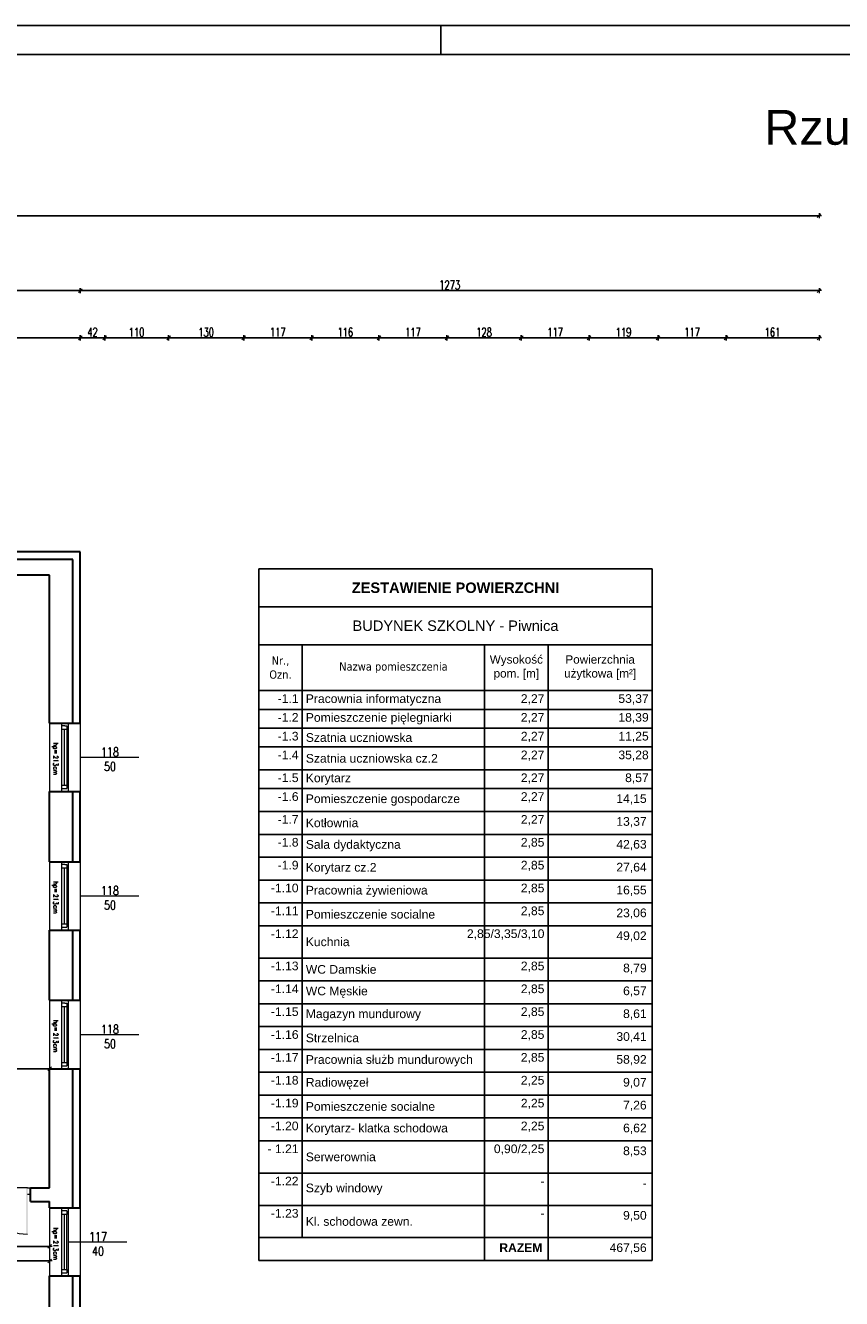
# Model space of a CAD drawing. Header units: millimetres. Extents: x 64838 to 107664, y -36848 to 0.
# Tile 32 of 109: x 70733 to 72139, y -29086 to -26891. Entities that reach past the tile are written whole.
import ezdxf

# ---------------------------------------------------------------- set-up
doc = ezdxf.new("R2010")
doc.units = ezdxf.units.MM
doc.layers.get('Defpoints').update_dxf_attribs({"color": 30})
doc.layers.add('e-cad_opisy', color=7, linetype='Continuous')
for name, color, linetype, lineweight in [('J opisy', 7, 'Continuous', 9), ('J stolarka_okna', 144, 'Continuous', 0), ('J wymiary', 1, 'Continuous', 9), ('OPIS', 7, 'Continuous', 5), ('sciany', 252, 'Continuous', 30)]:
    doc.layers.add(name, color=color, linetype=linetype, lineweight=lineweight)
doc.styles.add('ADESK2', font='simplex', dxfattribs={"width": 0.7})
doc.styles.add('ARIAL', font='arial.ttf')
doc.styles.add('MtXpl_simplex_shx', font='simplex.shx')
doc.styles.get("Standard").update_dxf_attribs({"font": 'arial.ttf'})
doc.dimstyles.new('1-100', dxfattribs={"dimscale": 1.5, "dimtxt": 10, "dimasz": 2, "dimexe": 1, "dimexo": 1, "dimgap": 1.5, "dimtad": 1, "dimdec": 0, "dimrnd": 0.5, "dimdsep": 46, "dimtxsty": 'ADESK2', "dimblk": 'wymiar', "dimcen": -1, "dimdle": 5, "dimse1": 1, "dimse2": 1, "dimclrd": 256, "dimclre": 256, "dimclrt": 256, "dimadec": 0, "dimazin": 0, "dimtfac": 1, "dimtdec": 0, "dimtix": 1, "dimtmove": 0, "dimatfit": 3, "dimfxl": 20, "dimfxlon": 1, "dimtolj": 1, "dimtzin": 0, "dimarcsym": 0})

# ---------------------------------------------------------------- blocks, each defined once
blk = doc.blocks.new('A1_poziom')
at = {"ltscale": 0.8}
blk.add_line((661, 589), (661, 594), dxfattribs=at)
for points in [[(0, 0), (0, 297), (25, 297), (25, 594), (841, 594), (841, 0)], [(30, 5), (836, 5), (836, 589), (30, 589)]]:
    blk.add_lwpolyline(points, close=True)
blk = doc.blocks.new('wymiar')
for p, q in [((1.5, 0), (-1.5, 0)), ((1.06, 1.06), (-1.06, -1.06)), ((0, 1.5), (0, -1.5))]:
    blk.add_line(p, q)
blk = doc.blocks.new('*D765')
at = {"layer": 'Defpoints', "color": 0, "ltscale": 4}
for p in [(70216.2, -28689.5), (70216.2, -28689.5), (70774.2, -28689.5)]:
    blk.add_point(p, dxfattribs=at)
at = {"layer": 'J wymiary', "lineweight": -2}
blk.add_line((70771.2, -28689.5), (70219.2, -28689.5), dxfattribs=at)
at = {"layer": 'J wymiary', "lineweight": -2, "ltscale": 4, "xscale": 3, "yscale": 3, "zscale": 3, "rotation": 180}
blk.add_blockref('wymiar', (70216.2, -28689.5), dxfattribs=at)
at = {"layer": 'J wymiary', "lineweight": -2, "ltscale": 4, "xscale": 3, "yscale": 3, "zscale": 3}
blk.add_blockref('wymiar', (70774.2, -28689.5), dxfattribs=at)
at = {"layer": 'J wymiary', "ltscale": 4, "insert": (70495.2, -28679.7), "char_height": 15, "attachment_point": 5, "style": 'ADESK2'}
blk.add_mtext('\\A1;558', dxfattribs=at)
blk = doc.blocks.new('*D770')
at = {"layer": 'Defpoints', "color": 0, "ltscale": 4}
for p in [(70423.3, -29027.5), (70774.2, -29020.8), (70774.2, -29027.5)]:
    blk.add_point(p, dxfattribs=at)
at = {"layer": 'J wymiary', "lineweight": -2}
blk.add_line((70426.3, -29020.8), (70771.2, -29020.8), dxfattribs=at)
at = {"layer": 'J wymiary', "lineweight": -2, "ltscale": 4, "xscale": 3, "yscale": 3, "zscale": 3, "rotation": 180}
blk.add_blockref('wymiar', (70423.3, -29020.8), dxfattribs=at)
at = {"layer": 'J wymiary', "lineweight": -2, "ltscale": 4, "xscale": 3, "yscale": 3, "zscale": 3}
blk.add_blockref('wymiar', (70774.2, -29020.8), dxfattribs=at)
at = {"layer": 'J wymiary', "ltscale": 4, "insert": (70598.7, -29011.1), "char_height": 15, "attachment_point": 5, "style": 'ADESK2'}
blk.add_mtext('\\A1;351', dxfattribs=at)
blk = doc.blocks.new('*D771')
at = {"layer": 'Defpoints', "color": 0, "ltscale": 4}
for p in [(70265.3, -29008.5), (70774.2, -28995.7), (70774.2, -29008.5)]:
    blk.add_point(p, dxfattribs=at)
at = {"layer": 'J wymiary', "lineweight": -2}
blk.add_line((70268.3, -28995.7), (70771.2, -28995.7), dxfattribs=at)
at = {"layer": 'J wymiary', "lineweight": -2, "ltscale": 4, "xscale": 3, "yscale": 3, "zscale": 3, "rotation": 180}
blk.add_blockref('wymiar', (70265.3, -28995.7), dxfattribs=at)
at = {"layer": 'J wymiary', "lineweight": -2, "ltscale": 4, "xscale": 3, "yscale": 3, "zscale": 3}
blk.add_blockref('wymiar', (70774.2, -28995.7), dxfattribs=at)
at = {"layer": 'J wymiary', "ltscale": 4, "insert": (70519.7, -28986), "char_height": 15, "attachment_point": 5, "style": 'ADESK2'}
blk.add_mtext('\\A1;509', dxfattribs=at)
blk = doc.blocks.new('*T785')
at = {"layer": 'OPIS', "color": 0, "lineweight": -2}
for p, q in [((0, 0), (678.2, 0)), ((0, 0), (0, -1192.3)), ((678.2, 0), (678.2, -1192.3)), ((0, -65.5), (678.2, -65.5)), ((0, -130.9), (678.2, -130.9)), ((74.9, -130.9), (74.9, -1152.9)), ((389.3, -130.9), (389.3, -1192.3)), ((498.5, -130.9), (498.5, -1192.3)), ((0, -209.9), (678.2, -209.9)), ((0, -242.3), (678.2, -242.3)), ((0, -274.7), (678.2, -274.7)), ((0, -307.1), (678.2, -307.1)), ((0, -346.5), (678.2, -346.5)), ((0, -378.9), (678.2, -378.9)), ((0, -418.3), (678.2, -418.3)), ((0, -457.7), (678.2, -457.7)), ((0, -497.1), (678.2, -497.1)), ((0, -536.5), (678.2, -536.5)), ((0, -575.9), (678.2, -575.9)), ((0, -615.3), (678.2, -615.3)), ((0, -670.9), (678.2, -670.9)), ((0, -710.3), (678.2, -710.3)), ((0, -749.7), (678.2, -749.7)), ((0, -789), (678.2, -789)), ((0, -828.4), (678.2, -828.4)), ((0, -867.8), (678.2, -867.8)), ((0, -907.2), (678.2, -907.2)), ((0, -946.6), (678.2, -946.6)), ((0, -986), (678.2, -986)), ((0, -1041.7), (678.2, -1041.7)), ((0, -1097.3), (678.2, -1097.3)), ((0, -1152.9), (678.2, -1152.9)), ((0, -1192.3), (678.2, -1192.3))]:
    blk.add_line(p, q, dxfattribs=at)
at = {"layer": 'OPIS', "color": 0, "attachment_point": 5, "style": 'ARIAL'}
for s, insert, char_height, width in [('\\fArial|b1|i0|c238|p34;ZESTAWIENIE POWIERZCHNI ', (339.1, -32.7), 18, 665.736), ('BUDYNEK SZKOLNY - Piwnica', (339.1, -98.2), 18, 665.736), ('\\fTahoma|b0|i0|c0|p34;Nr.\\fTahoma|b0|i0|c238|p34;, Ozn.', (37.4, -170.4), 14.4, 62.395), ('\\fTahoma|b0|i0|c238|p34;Nazwa pomieszczenia', (232.1, -170.4), 14.4, 302.037)]:
    blk.add_mtext(s, dxfattribs=dict(at, insert=insert, char_height=char_height, width=width))
at = {"layer": 'OPIS', "color": 0}
for s, insert, char_height, width, attachment_point in [('Wysokość pom. [m]', (443.9, -170.4), 14.4, 96.687, 5), ('Powierzchnia u{\\fArial|b0|i0|c0|p34;\\C256;ż}ytkowa [m²]', (588.3, -170.4), 14.4, 167.247, 5), ('\\A1;-1.1', (68.6, -216.2), 14.95, 62.395, 3), ('Pracownia informatyczna', (81.1, -226.1), 14.948, 302.037, 4), ('2,27', (492.3, -216.2), 14.95, 96.687, 3), ('53,37', (672, -216.2), 14.95, 167.247, 3), ('\\A1;-1.2', (68.6, -248.6), 14.95, 62.395, 3), ('Pomieszczenie pięlegniarki', (81.1, -258.5), 14.948, 302.037, 4), ('2,27', (492.3, -248.6), 14.95, 96.687, 3), ('18,39', (672, -248.6), 14.95, 167.247, 3), ('\\A1;-1.3', (68.6, -281), 14.95, 62.395, 3), ('Szatnia uczniowska ', (81.1, -290.9), 14.948, 302.037, 4), ('2,27', (492.3, -281), 14.95, 96.687, 3), ('11,25', (672, -281), 14.95, 167.247, 3), ('-1.4', (68.6, -313.3), 14.95, 62.395, 3), ('Szatnia uczniowska cz.2', (81.1, -326.8), 14.948, 302.037, 4), ('2,27', (492.3, -313.3), 14.95, 96.687, 3), ('35,28', (672, -313.3), 14.95, 167.247, 3), ('-1.5', (68.6, -352.7), 14.95, 62.395, 3), ('Korytarz', (81.1, -362.7), 14.95, 302.037, 4), ('2,27', (492.3, -352.7), 14.95, 96.687, 3), ('8,57', (672, -352.7), 14.95, 167.247, 3), ('-1.6', (68.6, -385.1), 14.95, 62.395, 3), ('Pomieszczenie gospodarcze', (81.1, -398.6), 14.948, 302.037, 4), ('2,27', (492.3, -385.1), 14.95, 96.687, 3), ('14,15', (668.5, -388.6), 14.95, 160.239, 3), ('-1.7', (68.6, -424.5), 14.95, 62.395, 3), ('Kotłownia', (81.1, -438), 14.95, 302.037, 4), ('2,27', (492.3, -424.5), 14.95, 96.687, 3), ('13,37', (668.5, -428), 14.95, 160.239, 3), ('-1.8', (68.6, -463.9), 14.95, 62.395, 3), ('Sala dydaktyczna', (81.1, -477.4), 14.948, 302.037, 4), ('2,85', (492.3, -463.9), 14.95, 96.687, 3), ('42,63', (668.5, -467.4), 14.95, 160.239, 3), ('-1.9', (68.6, -503.3), 14.95, 62.395, 3), ('2,85', (492.3, -503.3), 14.95, 96.687, 3), ('Korytarz cz.2', (81.1, -516.8), 14.948, 302.037, 4), ('27,64', (668.5, -506.8), 14.95, 160.239, 3), ('-1.10', (68.6, -542.7), 14.95, 62.395, 3), ('Pracownia żywieniowa', (81.1, -556.2), 14.948, 302.037, 4), ('2,85', (492.3, -542.7), 14.95, 96.687, 3), ('16,55', (668.5, -546.2), 14.95, 160.239, 3), ('-1.11', (68.6, -582.1), 14.95, 62.395, 3), ('Pomieszczenie socialne', (81.1, -595.6), 14.948, 302.037, 4), ('2,85', (492.3, -582.1), 14.95, 96.687, 3), ('23,06', (668.5, -585.6), 14.95, 160.239, 3), ('-1.12', (68.6, -621.5), 14.95, 62.395, 3), ('Kuchnia', (81.1, -643.1), 14.95, 302.037, 4), ('2,85/3,35/3,10', (492.3, -621.5), 14.948, 96.687, 3), ('49,02', (668.5, -625), 14.95, 160.239, 3), ('-1.13', (68.6, -677.1), 14.95, 62.395, 3), ('WC Damskie', (81.1, -690.6), 14.95, 302.037, 4), ('2,85', (492.3, -677.1), 14.95, 96.687, 3), ('8,79', (668.5, -680.6), 14.95, 160.239, 3), ('-1.14', (68.6, -716.5), 14.95, 62.395, 3), ('WC Męskie', (81.1, -730), 14.95, 302.037, 4), ('2,85', (492.3, -716.5), 14.95, 96.687, 3), ('6,57', (668.5, -720), 14.95, 160.239, 3), ('-1.15', (68.6, -755.9), 14.95, 62.395, 3), ('Magazyn mundurowy', (81.1, -769.3), 14.948, 302.037, 4), ('2,85', (492.3, -755.9), 14.95, 96.687, 3), ('8,61', (668.5, -759.4), 14.95, 160.239, 3), ('-1.16', (68.6, -795.3), 14.95, 62.395, 3), ('Strzelnica', (81.1, -808.7), 14.95, 302.037, 4), ('2,85', (492.3, -795.3), 14.95, 96.687, 3), ('30,41', (668.5, -798.8), 14.95, 160.239, 3), ('Pracownia służb mundurowych', (81.1, -848.1), 14.948, 302.037, 4), ('-1.17', (68.6, -834.7), 14.95, 62.395, 3), ('2,85', (492.3, -834.7), 14.95, 96.687, 3), ('58,92', (668.5, -838.2), 14.95, 160.239, 3), ('-1.18', (68.6, -874.1), 14.95, 62.395, 3), ('Radiowęzeł', (81.1, -887.5), 14.95, 302.037, 4), ('2,25', (492.3, -874.1), 14.95, 96.687, 3), ('9,07', (668.5, -877.6), 14.95, 160.239, 3), ('-1.19', (68.6, -913.5), 14.95, 62.395, 3), ('Pomieszczenie socialne', (81.1, -926.9), 14.948, 302.037, 4), ('2,25', (492.3, -913.5), 14.95, 96.687, 3), ('7,26', (668.5, -917), 14.95, 160.239, 3), ('-1.20', (68.6, -952.9), 14.95, 62.395, 3), ('Korytarz- klatka schodowa', (81.1, -966.3), 14.948, 302.037, 4), ('2,25', (492.3, -952.9), 14.95, 96.687, 3), ('6,62', (668.5, -956.4), 14.95, 160.239, 3), ('- 1.21', (68.6, -992.3), 14.95, 62.395, 3), ('Serwerownia', (81.1, -1013.8), 14.948, 302.037, 4), ('0,90/2,25', (492.3, -992.3), 14.95, 96.687, 3), ('8,53', (668.5, -995.8), 14.95, 160.239, 3), ('-1.22', (68.6, -1047.9), 14.95, 62.395, 3), ('Szyb windowy', (81.1, -1069.5), 14.948, 302.037, 4), ('-', (492.3, -1047.9), 14.9, 96.687, 3), ('-', (668.5, -1051.4), 14.9, 160.239, 3), ('-1.23', (68.6, -1103.5), 14.95, 62.395, 3), ('Kl. schodowa zewn.', (81.1, -1125.1), 14.948, 302.037, 4), ('-', (492.3, -1103.5), 14.9, 96.687, 3), ('9,50', (668.5, -1107), 14.95, 160.239, 3), ('\\fArial|b1|i0|c238|p34;RAZEM', (488.8, -1162.7), 14.948, 89.679, 3), ('467,56', (668.5, -1162.7), 14.95, 160.239, 3)]:
    blk.add_mtext(s, dxfattribs=dict(at, insert=insert, char_height=char_height, width=width, attachment_point=attachment_point))
blk = doc.blocks.new('*D815')
at = {"layer": 'Defpoints', "color": 0, "ltscale": 4}
for p in [(70819.1, -29046.5), (72193.3, -29046.5), (70818.8, -29168.5)]:
    blk.add_point(p, dxfattribs=at)
at = {"layer": 'J wymiary', "lineweight": -2}
blk.add_line((72193.3, -29165.5), (72193.3, -29049.5), dxfattribs=at)
at = {"layer": 'J wymiary', "lineweight": -2, "ltscale": 4, "xscale": 3, "yscale": 3, "zscale": 3}
for p, rotation in [((72193.3, -29046.5), 90), ((72193.3, -29168.5), 270)]:
    blk.add_blockref('wymiar', p, dxfattribs=dict(at, rotation=rotation))
at = {"layer": 'J wymiary', "ltscale": 4, "insert": (72183.6, -29107.5), "char_height": 15, "attachment_point": 5, "rotation": 90, "style": 'ADESK2'}
blk.add_mtext('\\A1;122', dxfattribs=at)
blk = doc.blocks.new('*D816')
at = {"layer": 'Defpoints', "color": 0, "ltscale": 4}
for p in [(70821, -28929.5), (72193.3, -28929.5), (70819.1, -29046.5)]:
    blk.add_point(p, dxfattribs=at)
at = {"layer": 'J wymiary', "lineweight": -2}
blk.add_line((72193.3, -29043.5), (72193.3, -28932.5), dxfattribs=at)
at = {"layer": 'J wymiary', "lineweight": -2, "ltscale": 4, "xscale": 3, "yscale": 3, "zscale": 3}
for p, rotation in [((72193.3, -28929.5), 90), ((72193.3, -29046.5), 270)]:
    blk.add_blockref('wymiar', p, dxfattribs=dict(at, rotation=rotation))
at = {"layer": 'J wymiary', "ltscale": 4, "insert": (72183.6, -28988), "char_height": 15, "attachment_point": 5, "rotation": 90, "style": 'ADESK2'}
blk.add_mtext('\\A1;117', dxfattribs=at)
blk = doc.blocks.new('*D817')
at = {"layer": 'Defpoints', "color": 0, "ltscale": 4}
for p in [(70818.1, -28689.5), (72193.3, -28689.5), (70821, -28929.5)]:
    blk.add_point(p, dxfattribs=at)
at = {"layer": 'J wymiary', "lineweight": -2}
blk.add_line((72193.3, -28926.5), (72193.3, -28692.5), dxfattribs=at)
at = {"layer": 'J wymiary', "lineweight": -2, "ltscale": 4, "xscale": 3, "yscale": 3, "zscale": 3}
for p, rotation in [((72193.3, -28689.5), 90), ((72193.3, -28929.5), 270)]:
    blk.add_blockref('wymiar', p, dxfattribs=dict(at, rotation=rotation))
at = {"layer": 'J wymiary', "ltscale": 4, "insert": (72183.6, -28809.5), "char_height": 15, "attachment_point": 5, "rotation": 90, "style": 'ADESK2'}
blk.add_mtext('\\A1;240', dxfattribs=at)
blk = doc.blocks.new('*D818')
at = {"layer": 'Defpoints', "color": 0, "ltscale": 4}
for p in [(70818.6, -28571.5), (72193.3, -28571.5), (70818.1, -28689.5)]:
    blk.add_point(p, dxfattribs=at)
at = {"layer": 'J wymiary', "lineweight": -2}
blk.add_line((72193.3, -28686.5), (72193.3, -28574.5), dxfattribs=at)
at = {"layer": 'J wymiary', "lineweight": -2, "ltscale": 4, "xscale": 3, "yscale": 3, "zscale": 3}
for p, rotation in [((72193.3, -28571.5), 90), ((72193.3, -28689.5), 270)]:
    blk.add_blockref('wymiar', p, dxfattribs=dict(at, rotation=rotation))
at = {"layer": 'J wymiary', "ltscale": 4, "insert": (72183.6, -28630.5), "char_height": 15, "attachment_point": 5, "rotation": 90, "style": 'ADESK2'}
blk.add_mtext('\\A1;118', dxfattribs=at)
blk = doc.blocks.new('*D819')
at = {"layer": 'Defpoints', "color": 0, "ltscale": 4}
for p in [(70820.7, -28450.5), (72193.3, -28450.5), (70818.6, -28571.5)]:
    blk.add_point(p, dxfattribs=at)
at = {"layer": 'J wymiary', "lineweight": -2}
blk.add_line((72193.3, -28568.5), (72193.3, -28453.5), dxfattribs=at)
at = {"layer": 'J wymiary', "lineweight": -2, "ltscale": 4, "xscale": 3, "yscale": 3, "zscale": 3}
for p, rotation in [((72193.3, -28450.5), 90), ((72193.3, -28571.5), 270)]:
    blk.add_blockref('wymiar', p, dxfattribs=dict(at, rotation=rotation))
at = {"layer": 'J wymiary', "ltscale": 4, "insert": (72183.6, -28511), "char_height": 15, "attachment_point": 5, "rotation": 90, "style": 'ADESK2'}
blk.add_mtext('\\A1;121', dxfattribs=at)
blk = doc.blocks.new('*D820')
at = {"layer": 'Defpoints', "color": 0, "ltscale": 4}
for p in [(70819.2, -28332.5), (72193.3, -28332.5), (70820.7, -28450.5)]:
    blk.add_point(p, dxfattribs=at)
at = {"layer": 'J wymiary', "lineweight": -2}
blk.add_line((72193.3, -28447.5), (72193.3, -28335.5), dxfattribs=at)
at = {"layer": 'J wymiary', "lineweight": -2, "ltscale": 4, "xscale": 3, "yscale": 3, "zscale": 3}
for p, rotation in [((72193.3, -28332.5), 90), ((72193.3, -28450.5), 270)]:
    blk.add_blockref('wymiar', p, dxfattribs=dict(at, rotation=rotation))
at = {"layer": 'J wymiary', "ltscale": 4, "insert": (72183.6, -28391.5), "char_height": 15, "attachment_point": 5, "rotation": 90, "style": 'ADESK2'}
blk.add_mtext('\\A1;118', dxfattribs=at)
blk = doc.blocks.new('*D821')
at = {"layer": 'Defpoints', "color": 0, "ltscale": 4}
for p in [(70818.6, -28211.5), (72193.3, -28211.5), (70819.2, -28332.5)]:
    blk.add_point(p, dxfattribs=at)
at = {"layer": 'J wymiary', "lineweight": -2}
blk.add_line((72193.3, -28329.5), (72193.3, -28214.5), dxfattribs=at)
at = {"layer": 'J wymiary', "lineweight": -2, "ltscale": 4, "xscale": 3, "yscale": 3, "zscale": 3}
for p, rotation in [((72193.3, -28211.5), 90), ((72193.3, -28332.5), 270)]:
    blk.add_blockref('wymiar', p, dxfattribs=dict(at, rotation=rotation))
at = {"layer": 'J wymiary', "ltscale": 4, "insert": (72183.6, -28272), "char_height": 15, "attachment_point": 5, "rotation": 90, "style": 'ADESK2'}
blk.add_mtext('\\A1;121', dxfattribs=at)
blk = doc.blocks.new('*D822')
at = {"layer": 'Defpoints', "color": 0, "ltscale": 4}
for p in [(70820.2, -28093.5), (72193.3, -28093.5), (70818.6, -28211.5)]:
    blk.add_point(p, dxfattribs=at)
at = {"layer": 'J wymiary', "lineweight": -2}
blk.add_line((72193.3, -28208.5), (72193.3, -28096.5), dxfattribs=at)
at = {"layer": 'J wymiary', "lineweight": -2, "ltscale": 4, "xscale": 3, "yscale": 3, "zscale": 3}
for p, rotation in [((72193.3, -28093.5), 90), ((72193.3, -28211.5), 270)]:
    blk.add_blockref('wymiar', p, dxfattribs=dict(at, rotation=rotation))
at = {"layer": 'J wymiary', "ltscale": 4, "insert": (72183.6, -28152.5), "char_height": 15, "attachment_point": 5, "rotation": 90, "style": 'ADESK2'}
blk.add_mtext('\\A1;118', dxfattribs=at)
blk = doc.blocks.new('*D823')
at = {"layer": 'Defpoints', "color": 0, "ltscale": 4}
for p in [(70817.1, -27798.5), (72193.3, -27798.5), (70820.2, -28093.5)]:
    blk.add_point(p, dxfattribs=at)
at = {"layer": 'J wymiary', "lineweight": -2}
blk.add_line((72193.3, -28090.5), (72193.3, -27801.5), dxfattribs=at)
at = {"layer": 'J wymiary', "lineweight": -2, "ltscale": 4, "xscale": 3, "yscale": 3, "zscale": 3}
for p, rotation in [((72193.3, -27798.5), 90), ((72193.3, -28093.5), 270)]:
    blk.add_blockref('wymiar', p, dxfattribs=dict(at, rotation=rotation))
at = {"layer": 'J wymiary', "ltscale": 4, "insert": (72183.6, -27946), "char_height": 15, "attachment_point": 5, "rotation": 90, "style": 'ADESK2'}
blk.add_mtext('\\A1;295', dxfattribs=at)
blk = doc.blocks.new('*D824')
at = {"layer": 'Defpoints', "color": 0, "ltscale": 4}
for p in [(70827.2, -27798.5), (70827.2, -29537.5), (72312.8, -29537.5)]:
    blk.add_point(p, dxfattribs=at)
at = {"layer": 'J wymiary', "lineweight": -2}
blk.add_line((72312.8, -27801.5), (72312.8, -29534.5), dxfattribs=at)
at = {"layer": 'J wymiary', "lineweight": -2, "ltscale": 4, "xscale": 3, "yscale": 3, "zscale": 3}
for p, rotation in [((72312.8, -27798.5), 90), ((72312.8, -29537.5), 270)]:
    blk.add_blockref('wymiar', p, dxfattribs=dict(at, rotation=rotation))
at = {"layer": 'J wymiary', "ltscale": 4, "insert": (72303.1, -28668), "char_height": 15, "attachment_point": 5, "rotation": 90, "style": 'ADESK2'}
blk.add_mtext('\\A1;1739', dxfattribs=at)
blk = doc.blocks.new('*D826')
at = {"layer": 'Defpoints', "color": 0, "ltscale": 4}
for p in [(70817.1, -27798.5), (70817.1, -30504.5), (72406, -30504.5)]:
    blk.add_point(p, dxfattribs=at)
at = {"layer": 'J wymiary', "lineweight": -2}
blk.add_line((72406, -27801.5), (72406, -30501.5), dxfattribs=at)
at = {"layer": 'J wymiary', "lineweight": -2, "ltscale": 4, "xscale": 3, "yscale": 3, "zscale": 3}
for p, rotation in [((72406, -27798.5), 90), ((72406, -30504.5), 270)]:
    blk.add_blockref('wymiar', p, dxfattribs=dict(at, rotation=rotation))
at = {"layer": 'J wymiary', "ltscale": 4, "insert": (72396.3, -29151.5), "char_height": 15, "attachment_point": 5, "rotation": 90, "style": 'ADESK2'}
blk.add_mtext('\\A1;2706', dxfattribs=at)
blk = doc.blocks.new('*D832')
at = {"layer": 'Defpoints', "color": 0, "ltscale": 4}
for p in [(71939.9, -27429.5), (71939.9, -29286.5), (72100.2, -29286.5)]:
    blk.add_point(p, dxfattribs=at)
at = {"layer": 'J wymiary', "lineweight": -2}
blk.add_line((72097.2, -27429.5), (71942.9, -27429.5), dxfattribs=at)
at = {"layer": 'J wymiary', "lineweight": -2, "ltscale": 4, "xscale": 3, "yscale": 3, "zscale": 3, "rotation": 180}
blk.add_blockref('wymiar', (71939.9, -27429.5), dxfattribs=at)
at = {"layer": 'J wymiary', "lineweight": -2, "ltscale": 4, "xscale": 3, "yscale": 3, "zscale": 3}
blk.add_blockref('wymiar', (72100.2, -27429.5), dxfattribs=at)
at = {"layer": 'J wymiary', "ltscale": 4, "insert": (72020, -27419.8), "char_height": 15, "attachment_point": 5, "style": 'ADESK2'}
blk.add_mtext('\\A1;161', dxfattribs=at)
blk = doc.blocks.new('*D833')
at = {"layer": 'Defpoints', "color": 0, "ltscale": 4}
for p in [(71822.9, -27429.5), (71822.9, -29296), (71939.9, -29286.5)]:
    blk.add_point(p, dxfattribs=at)
at = {"layer": 'J wymiary', "lineweight": -2}
blk.add_line((71936.9, -27429.5), (71825.9, -27429.5), dxfattribs=at)
at = {"layer": 'J wymiary', "lineweight": -2, "ltscale": 4, "xscale": 3, "yscale": 3, "zscale": 3, "rotation": 180}
blk.add_blockref('wymiar', (71822.9, -27429.5), dxfattribs=at)
at = {"layer": 'J wymiary', "lineweight": -2, "ltscale": 4, "xscale": 3, "yscale": 3, "zscale": 3}
blk.add_blockref('wymiar', (71939.9, -27429.5), dxfattribs=at)
at = {"layer": 'J wymiary', "ltscale": 4, "insert": (71881.4, -27419.8), "char_height": 15, "attachment_point": 5, "style": 'ADESK2'}
blk.add_mtext('\\A1;117', dxfattribs=at)
blk = doc.blocks.new('*D834')
at = {"layer": 'Defpoints', "color": 0, "ltscale": 4}
for p in [(71703.9, -27429.5), (71703.9, -29292.6), (71822.9, -29296)]:
    blk.add_point(p, dxfattribs=at)
at = {"layer": 'J wymiary', "lineweight": -2}
blk.add_line((71819.9, -27429.5), (71706.9, -27429.5), dxfattribs=at)
at = {"layer": 'J wymiary', "lineweight": -2, "ltscale": 4, "xscale": 3, "yscale": 3, "zscale": 3, "rotation": 180}
blk.add_blockref('wymiar', (71703.9, -27429.5), dxfattribs=at)
at = {"layer": 'J wymiary', "lineweight": -2, "ltscale": 4, "xscale": 3, "yscale": 3, "zscale": 3}
blk.add_blockref('wymiar', (71822.9, -27429.5), dxfattribs=at)
at = {"layer": 'J wymiary', "ltscale": 4, "insert": (71763.4, -27419.8), "char_height": 15, "attachment_point": 5, "style": 'ADESK2'}
blk.add_mtext('\\A1;119', dxfattribs=at)
blk = doc.blocks.new('*D835')
at = {"layer": 'Defpoints', "color": 0, "ltscale": 4}
for p in [(71586.9, -27429.5), (71586.9, -29291.9), (71703.9, -29292.6)]:
    blk.add_point(p, dxfattribs=at)
at = {"layer": 'J wymiary', "lineweight": -2}
blk.add_line((71700.9, -27429.5), (71589.9, -27429.5), dxfattribs=at)
at = {"layer": 'J wymiary', "lineweight": -2, "ltscale": 4, "xscale": 3, "yscale": 3, "zscale": 3, "rotation": 180}
blk.add_blockref('wymiar', (71586.9, -27429.5), dxfattribs=at)
at = {"layer": 'J wymiary', "lineweight": -2, "ltscale": 4, "xscale": 3, "yscale": 3, "zscale": 3}
blk.add_blockref('wymiar', (71703.9, -27429.5), dxfattribs=at)
at = {"layer": 'J wymiary', "ltscale": 4, "insert": (71645.4, -27419.8), "char_height": 15, "attachment_point": 5, "style": 'ADESK2'}
blk.add_mtext('\\A1;117', dxfattribs=at)
blk = doc.blocks.new('*D836')
at = {"layer": 'Defpoints', "color": 0, "ltscale": 4}
for p in [(71458.9, -27429.5), (71458.9, -29293.5), (71586.9, -29291.9)]:
    blk.add_point(p, dxfattribs=at)
at = {"layer": 'J wymiary', "lineweight": -2}
blk.add_line((71583.9, -27429.5), (71461.9, -27429.5), dxfattribs=at)
at = {"layer": 'J wymiary', "lineweight": -2, "ltscale": 4, "xscale": 3, "yscale": 3, "zscale": 3, "rotation": 180}
blk.add_blockref('wymiar', (71458.9, -27429.5), dxfattribs=at)
at = {"layer": 'J wymiary', "lineweight": -2, "ltscale": 4, "xscale": 3, "yscale": 3, "zscale": 3}
blk.add_blockref('wymiar', (71586.9, -27429.5), dxfattribs=at)
at = {"layer": 'J wymiary', "ltscale": 4, "insert": (71522.9, -27419.8), "char_height": 15, "attachment_point": 5, "style": 'ADESK2'}
blk.add_mtext('\\A1;128', dxfattribs=at)
blk = doc.blocks.new('*D837')
at = {"layer": 'Defpoints', "color": 0, "ltscale": 4}
for p in [(71341.9, -27429.5), (71341.9, -29293.5), (71458.9, -29293.5)]:
    blk.add_point(p, dxfattribs=at)
at = {"layer": 'J wymiary', "lineweight": -2}
blk.add_line((71455.9, -27429.5), (71344.9, -27429.5), dxfattribs=at)
at = {"layer": 'J wymiary', "lineweight": -2, "ltscale": 4, "xscale": 3, "yscale": 3, "zscale": 3, "rotation": 180}
blk.add_blockref('wymiar', (71341.9, -27429.5), dxfattribs=at)
at = {"layer": 'J wymiary', "lineweight": -2, "ltscale": 4, "xscale": 3, "yscale": 3, "zscale": 3}
blk.add_blockref('wymiar', (71458.9, -27429.5), dxfattribs=at)
at = {"layer": 'J wymiary', "ltscale": 4, "insert": (71400.4, -27419.8), "char_height": 15, "attachment_point": 5, "style": 'ADESK2'}
blk.add_mtext('\\A1;117', dxfattribs=at)
blk = doc.blocks.new('*D838')
at = {"layer": 'Defpoints', "color": 0, "ltscale": 4}
for p in [(71225.9, -27429.5), (71225.9, -29287.5), (71341.9, -29293.5)]:
    blk.add_point(p, dxfattribs=at)
at = {"layer": 'J wymiary', "lineweight": -2}
blk.add_line((71338.9, -27429.5), (71228.9, -27429.5), dxfattribs=at)
at = {"layer": 'J wymiary', "lineweight": -2, "ltscale": 4, "xscale": 3, "yscale": 3, "zscale": 3, "rotation": 180}
blk.add_blockref('wymiar', (71225.9, -27429.5), dxfattribs=at)
at = {"layer": 'J wymiary', "lineweight": -2, "ltscale": 4, "xscale": 3, "yscale": 3, "zscale": 3}
blk.add_blockref('wymiar', (71341.9, -27429.5), dxfattribs=at)
at = {"layer": 'J wymiary', "ltscale": 4, "insert": (71283.9, -27419.8), "char_height": 15, "attachment_point": 5, "style": 'ADESK2'}
blk.add_mtext('\\A1;116', dxfattribs=at)
blk = doc.blocks.new('*D839')
at = {"layer": 'Defpoints', "color": 0, "ltscale": 4}
for p in [(71108.9, -27429.5), (71108.9, -29292), (71225.9, -29287.5)]:
    blk.add_point(p, dxfattribs=at)
at = {"layer": 'J wymiary', "lineweight": -2}
blk.add_line((71222.9, -27429.5), (71111.9, -27429.5), dxfattribs=at)
at = {"layer": 'J wymiary', "lineweight": -2, "ltscale": 4, "xscale": 3, "yscale": 3, "zscale": 3, "rotation": 180}
blk.add_blockref('wymiar', (71108.9, -27429.5), dxfattribs=at)
at = {"layer": 'J wymiary', "lineweight": -2, "ltscale": 4, "xscale": 3, "yscale": 3, "zscale": 3}
blk.add_blockref('wymiar', (71225.9, -27429.5), dxfattribs=at)
at = {"layer": 'J wymiary', "ltscale": 4, "insert": (71167.4, -27419.8), "char_height": 15, "attachment_point": 5, "style": 'ADESK2'}
blk.add_mtext('\\A1;117', dxfattribs=at)
blk = doc.blocks.new('*D840')
at = {"layer": 'Defpoints', "color": 0, "ltscale": 4}
for p in [(70979.2, -27429.5), (70979.2, -29291), (71108.9, -29292)]:
    blk.add_point(p, dxfattribs=at)
at = {"layer": 'J wymiary', "lineweight": -2}
blk.add_line((71105.9, -27429.5), (70982.2, -27429.5), dxfattribs=at)
at = {"layer": 'J wymiary', "lineweight": -2, "ltscale": 4, "xscale": 3, "yscale": 3, "zscale": 3, "rotation": 180}
blk.add_blockref('wymiar', (70979.2, -27429.5), dxfattribs=at)
at = {"layer": 'J wymiary', "lineweight": -2, "ltscale": 4, "xscale": 3, "yscale": 3, "zscale": 3}
blk.add_blockref('wymiar', (71108.9, -27429.5), dxfattribs=at)
at = {"layer": 'J wymiary', "ltscale": 4, "insert": (71044, -27419.8), "char_height": 15, "attachment_point": 5, "style": 'ADESK2'}
blk.add_mtext('\\A1;130', dxfattribs=at)
blk = doc.blocks.new('*D841')
at = {"layer": 'Defpoints', "color": 0, "ltscale": 4}
for p in [(70869.2, -27429.5), (70869.2, -29291), (70979.2, -29291)]:
    blk.add_point(p, dxfattribs=at)
at = {"layer": 'J wymiary', "lineweight": -2}
blk.add_line((70976.2, -27429.5), (70872.2, -27429.5), dxfattribs=at)
at = {"layer": 'J wymiary', "lineweight": -2, "ltscale": 4, "xscale": 3, "yscale": 3, "zscale": 3, "rotation": 180}
blk.add_blockref('wymiar', (70869.2, -27429.5), dxfattribs=at)
at = {"layer": 'J wymiary', "lineweight": -2, "ltscale": 4, "xscale": 3, "yscale": 3, "zscale": 3}
blk.add_blockref('wymiar', (70979.2, -27429.5), dxfattribs=at)
at = {"layer": 'J wymiary', "ltscale": 4, "insert": (70924.2, -27419.8), "char_height": 15, "attachment_point": 5, "style": 'ADESK2'}
blk.add_mtext('\\A1;110', dxfattribs=at)
blk = doc.blocks.new('*D842')
at = {"layer": 'Defpoints', "color": 0, "ltscale": 4}
for p in [(70827.2, -27429.5), (70827.2, -29274.1), (70869.2, -29291)]:
    blk.add_point(p, dxfattribs=at)
at = {"layer": 'J wymiary', "lineweight": -2}
blk.add_line((70866.2, -27429.5), (70830.2, -27429.5), dxfattribs=at)
at = {"layer": 'J wymiary', "lineweight": -2, "ltscale": 4, "xscale": 3, "yscale": 3, "zscale": 3, "rotation": 180}
blk.add_blockref('wymiar', (70827.2, -27429.5), dxfattribs=at)
at = {"layer": 'J wymiary', "lineweight": -2, "ltscale": 4, "xscale": 3, "yscale": 3, "zscale": 3}
blk.add_blockref('wymiar', (70869.2, -27429.5), dxfattribs=at)
at = {"layer": 'J wymiary', "ltscale": 4, "insert": (70848.2, -27419.8), "char_height": 15, "attachment_point": 5, "style": 'ADESK2'}
blk.add_mtext('\\A1;42', dxfattribs=at)
blk = doc.blocks.new('*D843')
at = {"layer": 'Defpoints', "color": 0, "ltscale": 4}
for p in [(69857.2, -27429.5), (69857.2, -27557.8), (70827.2, -29274.1)]:
    blk.add_point(p, dxfattribs=at)
at = {"layer": 'J wymiary', "lineweight": -2}
blk.add_line((70824.2, -27429.5), (69860.2, -27429.5), dxfattribs=at)
at = {"layer": 'J wymiary', "lineweight": -2, "ltscale": 4, "xscale": 3, "yscale": 3, "zscale": 3, "rotation": 180}
blk.add_blockref('wymiar', (69857.2, -27429.5), dxfattribs=at)
at = {"layer": 'J wymiary', "lineweight": -2, "ltscale": 4, "xscale": 3, "yscale": 3, "zscale": 3}
blk.add_blockref('wymiar', (70827.2, -27429.5), dxfattribs=at)
at = {"layer": 'J wymiary', "ltscale": 4, "insert": (70342.2, -27419.8), "char_height": 15, "attachment_point": 5, "style": 'ADESK2'}
blk.add_mtext('\\A1;970', dxfattribs=at)
blk = doc.blocks.new('*D848')
at = {"layer": 'Defpoints', "color": 0, "ltscale": 4}
for p in [(70827.2, -27348.1), (70827.2, -29537.5), (72100.2, -29537.5)]:
    blk.add_point(p, dxfattribs=at)
at = {"layer": 'J wymiary', "lineweight": -2}
blk.add_line((72097.2, -27348.1), (70830.2, -27348.1), dxfattribs=at)
at = {"layer": 'J wymiary', "lineweight": -2, "ltscale": 4, "xscale": 3, "yscale": 3, "zscale": 3, "rotation": 180}
blk.add_blockref('wymiar', (70827.2, -27348.1), dxfattribs=at)
at = {"layer": 'J wymiary', "lineweight": -2, "ltscale": 4, "xscale": 3, "yscale": 3, "zscale": 3}
blk.add_blockref('wymiar', (72100.2, -27348.1), dxfattribs=at)
at = {"layer": 'J wymiary', "ltscale": 4, "insert": (71463.7, -27338.4), "char_height": 15, "attachment_point": 5, "style": 'ADESK2'}
blk.add_mtext('\\A1;1273', dxfattribs=at)
blk = doc.blocks.new('*D849')
at = {"layer": 'Defpoints', "color": 0, "ltscale": 4}
for p in [(69857.2, -27348.1), (69857.2, -27811.5), (70827.2, -29537.5)]:
    blk.add_point(p, dxfattribs=at)
at = {"layer": 'J wymiary', "lineweight": -2}
blk.add_line((70824.2, -27348.1), (69860.2, -27348.1), dxfattribs=at)
at = {"layer": 'J wymiary', "lineweight": -2, "ltscale": 4, "xscale": 3, "yscale": 3, "zscale": 3, "rotation": 180}
blk.add_blockref('wymiar', (69857.2, -27348.1), dxfattribs=at)
at = {"layer": 'J wymiary', "lineweight": -2, "ltscale": 4, "xscale": 3, "yscale": 3, "zscale": 3}
blk.add_blockref('wymiar', (70827.2, -27348.1), dxfattribs=at)
at = {"layer": 'J wymiary', "ltscale": 4, "insert": (70342.2, -27338.4), "char_height": 15, "attachment_point": 5, "style": 'ADESK2'}
blk.add_mtext('\\A1;970', dxfattribs=at)
blk = doc.blocks.new('*D851')
at = {"layer": 'Defpoints', "color": 0, "ltscale": 4}
for p in [(72100.2, -27218.9), (68355.2, -29410), (72100.2, -29537.5)]:
    blk.add_point(p, dxfattribs=at)
at = {"layer": 'J wymiary', "lineweight": -2}
blk.add_line((68358.2, -27218.9), (72097.2, -27218.9), dxfattribs=at)
at = {"layer": 'J wymiary', "lineweight": -2, "ltscale": 4, "xscale": 3, "yscale": 3, "zscale": 3, "rotation": 180}
blk.add_blockref('wymiar', (68355.2, -27218.9), dxfattribs=at)
at = {"layer": 'J wymiary', "lineweight": -2, "ltscale": 4, "xscale": 3, "yscale": 3, "zscale": 3}
blk.add_blockref('wymiar', (72100.2, -27218.9), dxfattribs=at)
at = {"layer": 'J wymiary', "ltscale": 4, "insert": (70227.7, -27209.1), "char_height": 15, "attachment_point": 5, "style": 'ADESK2'}
blk.add_mtext('\\A1;3745', dxfattribs=at)

msp = doc.modelspace()

# ---------------------------------------------------------------- linework, layer by layer
at = {"layer": 'J opisy', "linetype": 'Continuous', "lineweight": 9}
for p, q in [((70827.23, -28152.48), (70927.95, -28152.48)), ((70827.23, -28391.48), (70927.95, -28391.48)), ((70827.23, -28630.48), (70927.95, -28630.48)), ((70806.73, -28987.98), (70907.45, -28987.98))]:
    msp.add_line(p, q, dxfattribs=at)
at = {"layer": 'J stolarka_okna', "linetype": 'Continuous', "lineweight": 9}
for p, q in [((70774.23, -28093.48), (70774.23, -28211.48)), ((70794.73, -28093.48), (70794.73, -28211.48)), ((70806.73, -28093.48), (70794.73, -28093.48)), ((70800.73, -28098.48), (70794.73, -28098.48)), ((70803.73, -28104.48), (70794.73, -28104.48)), ((70799.23, -28104.48), (70799.23, -28200.48)), ((70800.73, -28098.48), (70803.73, -28098.48)), ((70803.73, -28098.48), (70803.73, -28104.48)), ((70803.73, -28101.48), (70806.73, -28101.48)), ((70803.73, -28104.48), (70803.73, -28200.48)), ((70806.73, -28211.48), (70806.73, -28093.48)), ((70827.23, -28093.48), (70827.23, -28211.48)), ((70794.73, -28200.48), (70803.73, -28200.48)), ((70794.73, -28206.48), (70800.73, -28206.48)), ((70794.73, -28211.48), (70806.73, -28211.48)), ((70800.73, -28206.48), (70803.73, -28206.48)), ((70803.73, -28200.48), (70803.73, -28206.48)), ((70803.73, -28203.48), (70806.73, -28203.48)), ((70774.23, -28332.48), (70774.23, -28450.48)), ((70794.73, -28332.48), (70794.73, -28450.48)), ((70806.73, -28332.48), (70794.73, -28332.48)), ((70800.73, -28337.48), (70794.73, -28337.48)), ((70803.73, -28343.48), (70794.73, -28343.48)), ((70799.23, -28343.48), (70799.23, -28439.48)), ((70800.73, -28337.48), (70803.73, -28337.48)), ((70803.73, -28337.48), (70803.73, -28343.48)), ((70803.73, -28340.48), (70806.73, -28340.48)), ((70803.73, -28343.48), (70803.73, -28439.48)), ((70806.73, -28450.48), (70806.73, -28332.48)), ((70827.23, -28332.48), (70827.23, -28450.48)), ((70794.73, -28439.48), (70803.73, -28439.48)), ((70803.73, -28439.48), (70803.73, -28445.48)), ((70794.73, -28445.48), (70800.73, -28445.48)), ((70794.73, -28450.48), (70806.73, -28450.48)), ((70800.73, -28445.48), (70803.73, -28445.48)), ((70803.73, -28442.48), (70806.73, -28442.48)), ((70774.23, -28571.48), (70774.23, -28689.48)), ((70794.73, -28571.48), (70794.73, -28689.48)), ((70806.73, -28571.48), (70794.73, -28571.48)), ((70806.73, -28689.48), (70806.73, -28571.48)), ((70827.23, -28571.48), (70827.23, -28689.48)), ((70800.73, -28576.48), (70794.73, -28576.48)), ((70803.73, -28582.48), (70794.73, -28582.48)), ((70799.23, -28582.48), (70799.23, -28678.48)), ((70800.73, -28576.48), (70803.73, -28576.48)), ((70803.73, -28576.48), (70803.73, -28582.48)), ((70803.73, -28579.48), (70806.73, -28579.48)), ((70803.73, -28582.48), (70803.73, -28678.48)), ((70794.73, -28678.48), (70803.73, -28678.48)), ((70803.73, -28678.48), (70803.73, -28684.48)), ((70803.73, -28681.48), (70806.73, -28681.48)), ((70794.73, -28684.48), (70800.73, -28684.48)), ((70794.73, -28689.48), (70806.73, -28689.48)), ((70800.73, -28684.48), (70803.73, -28684.48)), ((70774.23, -28929.48), (70774.23, -29046.48)), ((70794.73, -28929.48), (70794.73, -29046.48)), ((70803.73, -28934.48), (70794.73, -28934.48)), ((70803.73, -28940.48), (70794.73, -28940.48)), ((70799.23, -28940.48), (70799.23, -29035.48)), ((70803.73, -28934.48), (70803.73, -28940.48)), ((70803.73, -28937.48), (70806.73, -28937.48)), ((70803.73, -29035.48), (70803.73, -28940.48)), ((70806.73, -29046.48), (70806.73, -28929.48)), ((70827.23, -28929.48), (70827.23, -29046.48)), ((70794.73, -29035.48), (70803.73, -29035.48)), ((70794.73, -29041.48), (70803.73, -29041.48)), ((70803.73, -29035.48), (70803.73, -29041.48)), ((70803.73, -29038.48), (70806.73, -29038.48))]:
    msp.add_line(p, q, dxfattribs=at)
at = {"layer": 'J stolarka_okna'}
for p, q in [((70736.23, -28894.48), (70656.23, -28894.48)), ((70736.23, -28894.48), (70741.23, -28894.48)), ((70741.23, -28906.48), (70736.23, -28906.48))]:
    msp.add_line(p, q, dxfattribs=at)
msp.add_arc((70734.61, -28895.31), 79.17, 188.11177, 271.25491, dxfattribs=at)
msp.add_solid([(70734.22, -28974.46), (70736.34, -28974.46), (70734.23, -28894.48), (70736.23, -28894.48)], dxfattribs=at)
at = {"layer": 'sciany'}
for p, q in [((70827.23, -27798.48), (69857.23, -27798.48)), ((70827.23, -27838.48), (70827.23, -27798.48)), ((70814.23, -27811.48), (69870.23, -27811.48)), ((70814.23, -28093.48), (70814.23, -27811.48)), ((70774.23, -27838.48), (69910.23, -27838.48)), ((70774.23, -28093.48), (70774.23, -27838.48)), ((70827.23, -28093.48), (70827.23, -27838.48)), ((70774.23, -28093.48), (70774.23, -28076.48)), ((70827.23, -28093.48), (70827.23, -28076.48)), ((70774.23, -28093.48), (70827.23, -28093.48)), ((70774.23, -28332.48), (70774.23, -28211.48)), ((70774.23, -28211.48), (70827.23, -28211.48)), ((70814.23, -28332.48), (70814.23, -28211.48)), ((70827.23, -28332.48), (70827.23, -28211.48)), ((70774.23, -28332.48), (70774.23, -28317.48)), ((70827.23, -28332.48), (70827.23, -28317.48)), ((70774.23, -28332.48), (70827.23, -28332.48)), ((70774.23, -28571.48), (70774.23, -28450.48)), ((70774.23, -28450.48), (70827.23, -28450.48)), ((70814.23, -28571.48), (70814.23, -28450.48)), ((70827.23, -28571.48), (70827.23, -28450.48)), ((70774.23, -28571.48), (70827.23, -28571.48)), ((70774.23, -28894.48), (70774.23, -28689.48)), ((70774.23, -28689.48), (70827.23, -28689.48)), ((70814.23, -28929.48), (70814.23, -28689.48)), ((70827.23, -28918.48), (70827.23, -28689.48)), ((70741.23, -28918.48), (70741.23, -28894.48)), ((70741.23, -28894.48), (70774.23, -28894.48)), ((70741.23, -28918.48), (70774.23, -28918.48)), ((70774.23, -28929.48), (70774.23, -28918.48)), ((70827.23, -28929.48), (70827.23, -28918.48)), ((70774.23, -28929.48), (70827.23, -28929.48)), ((70774.23, -29168.48), (70774.23, -29046.48)), ((70774.23, -29046.48), (70827.23, -29046.48)), ((70814.23, -29168.48), (70814.23, -29046.48)), ((70827.23, -29168.48), (70827.23, -29046.48))]:
    msp.add_line(p, q, dxfattribs=at)

# ---------------------------------------------------------------- block references
msp.add_blockref('*T785', (71134.68, -27827.66))
at = {"layer": 'e-cad_opisy', "ltscale": 4, "xscale": 10, "yscale": 10, "zscale": 10}
msp.add_blockref('A1_poziom', (64838.49, -32831.02), dxfattribs=at)

# ---------------------------------------------------------------- texts
at = {"layer": 'J opisy', "style": 'MtXpl_simplex_shx', "width": 0.9}
for s, p in [('hp=', (70780.9, -28127.39)), ('213', (70780.9, -28149.33)), ('cm', (70780.9, -28168.53)), ('hp=', (70780.9, -28366.39)), ('213', (70780.9, -28388.33)), ('cm', (70780.9, -28407.53)), ('hp=', (70780.9, -28605.39)), ('213', (70780.9, -28627.33)), ('cm', (70780.9, -28646.53)), ('hp=', (70780.9, -28963.39)), ('213', (70780.9, -28985.33)), ('cm', (70780.9, -29004.53))]:
    msp.add_text(s, height=8, rotation=270, dxfattribs=at).set_placement(p)
at = {"layer": 'J opisy', "char_height": 15, "width": 30.2063, "attachment_point": 5, "line_spacing_factor": 0.771429}
for s, insert in [('\\pxsm1;{\\Fsimplex|c238;\\W0.8;118\\Fsimplex|c0;\\P\\Fsimplex|c238;50}', (70878.22, -28155.91)), ('\\pxsm1;{\\Fsimplex|c238;\\W0.8;118\\Fsimplex|c0;\\P\\Fsimplex|c238;50}', (70878.22, -28394.91)), ('\\pxsm1;{\\Fsimplex|c238;\\W0.8;118\\Fsimplex|c0;\\P\\Fsimplex|c238;50}', (70878.22, -28633.91)), ('\\pxsm1;{\\Fsimplex|c238;\\W0.8;117\\Fsimplex|c0;\\P\\Fsimplex|c238;40}', (70857.72, -28991.41))]:
    msp.add_mtext(s, dxfattribs=dict(at, insert=insert))
at = {"layer": 'OPIS', "insert": (72383.18, -27107.91, 0), "char_height": 60, "width": 1443.7083, "attachment_point": 5}
msp.add_mtext('\\pxqr;{\\C7;Rzut piwnicy - inwentaryzacja\\P\\fArial|b0|i1|c238|p34;\\H0.7x;skala 1:100}', dxfattribs=at)

# ---------------------------------------------------------------- dimensions: what is measured, and where the dimension line sits
at = {"layer": 'J wymiary'}
for base, p1, p2, picture, middle in [((72100.23, -27218.89), (68355.23, -29409.95), (72100.23, -29537.48), '*D851', (70227.73, -27209.14)), ((69857.23, -27348.12), (70827.23, -29537.48), (69857.23, -27811.48), '*D849', (70342.23, -27338.37)), ((70827.23, -27348.12), (72100.23, -29537.48), (70827.23, -29537.48), '*D848', (71463.73, -27338.37)), ((69857.23, -27429.52), (70827.23, -29274.11), (69857.23, -27557.83), '*D843', (70342.23, -27419.77)), ((70827.23, -27429.52), (70869.23, -29291.02), (70827.23, -29274.11), '*D842', (70848.23, -27419.77)), ((70869.23, -27429.52), (70979.23, -29291.02), (70869.23, -29291.02), '*D841', (70924.23, -27419.77)), ((70979.23, -27429.52), (71108.85, -29292.01), (70979.23, -29291.02), '*D840', (71044.04, -27419.77)), ((71108.85, -27429.52), (71225.85, -29287.54), (71108.85, -29292.01), '*D839', (71167.35, -27419.77)), ((71225.85, -27429.52), (71341.85, -29293.5), (71225.85, -29287.54), '*D838', (71283.85, -27419.77)), ((71341.85, -27429.52), (71458.85, -29293.5), (71341.85, -29293.5), '*D837', (71400.35, -27419.77)), ((71458.85, -27429.52), (71586.85, -29291.92), (71458.85, -29293.5), '*D836', (71522.85, -27419.77)), ((71586.85, -27429.52), (71703.85, -29292.61), (71586.85, -29291.92), '*D835', (71645.35, -27419.77)), ((71703.85, -27429.52), (71822.85, -29296.03), (71703.85, -29292.61), '*D834', (71763.35, -27419.77)), ((71822.85, -27429.52), (71939.85, -29286.47), (71822.85, -29296.03), '*D833', (71881.35, -27419.77)), ((71939.85, -27429.52), (72100.23, -29286.47), (71939.85, -29286.47), '*D832', (72020.04, -27419.77))]:
    dim = msp.add_linear_dim(base=base, p1=p1, p2=p2, dimstyle='1-100', override={"dimblk": 'wymiar'}, dxfattribs=at)
    dim.commit()
    dim.dimension.update_dxf_attribs({"geometry": picture, "text_midpoint": middle})
for base, p1, p2, picture, middle in [((72193.32, -27798.48), (70820.16, -28093.48), (70817.13, -27798.48), '*D823', (72183.57, -27945.98)), ((72312.82, -29537.48), (70827.23, -27798.48), (70827.23, -29537.48), '*D824', (72303.07, -28667.98)), ((72193.32, -28093.48), (70818.65, -28211.48), (70820.16, -28093.48), '*D822', (72183.57, -28152.48)), ((72193.32, -28211.48), (70819.15, -28332.48), (70818.65, -28211.48), '*D821', (72183.57, -28271.98)), ((72193.32, -28332.48), (70820.67, -28450.48), (70819.15, -28332.48), '*D820', (72183.57, -28391.48)), ((72193.32, -28450.48), (70818.65, -28571.48), (70820.67, -28450.48), '*D819', (72183.57, -28510.98)), ((72193.32, -28571.48), (70818.14, -28689.48), (70818.65, -28571.48), '*D818', (72183.57, -28630.48)), ((72193.32, -28689.48), (70821, -28929.48), (70818.14, -28689.48), '*D817', (72183.57, -28809.48)), ((72193.32, -28929.48), (70819.1, -29046.48), (70821, -28929.48), '*D816', (72183.57, -28987.98)), ((72193.32, -29046.48), (70818.79, -29168.48), (70819.1, -29046.48), '*D815', (72183.57, -29107.48))]:
    dim = msp.add_linear_dim(base=base, p1=p1, p2=p2, angle=90, dimstyle='1-100', override={"dimblk": 'wymiar'}, dxfattribs=at)
    dim.commit()
    dim.dimension.update_dxf_attribs({"geometry": picture, "text_midpoint": middle})
dim = msp.add_linear_dim(base=(72406.02, -30504.48), p1=(70817.13, -27798.48), p2=(70817.13, -30504.48), angle=90, dimstyle='1-100', dxfattribs=at)
dim.commit()
dim.dimension.update_dxf_attribs({"geometry": '*D826', "text_midpoint": (72396.27, -29151.48)})
for base, p1, p2, picture, middle in [((70216.23, -28689.48), (70774.23, -28689.48), (70216.23, -28689.48), '*D765', (70495.23, -28679.73)), ((70774.23, -28995.72), (70265.25, -29008.48), (70774.23, -29008.48), '*D771', (70519.74, -28985.97)), ((70774.23, -29020.84), (70423.25, -29027.48), (70774.23, -29027.48), '*D770', (70598.74, -29011.09))]:
    dim = msp.add_linear_dim(base=base, p1=p1, p2=p2, dimstyle='1-100', dxfattribs=at)
    dim.commit()
    dim.dimension.update_dxf_attribs({"geometry": picture, "text_midpoint": middle})

doc.saveas('drawing.dxf')
